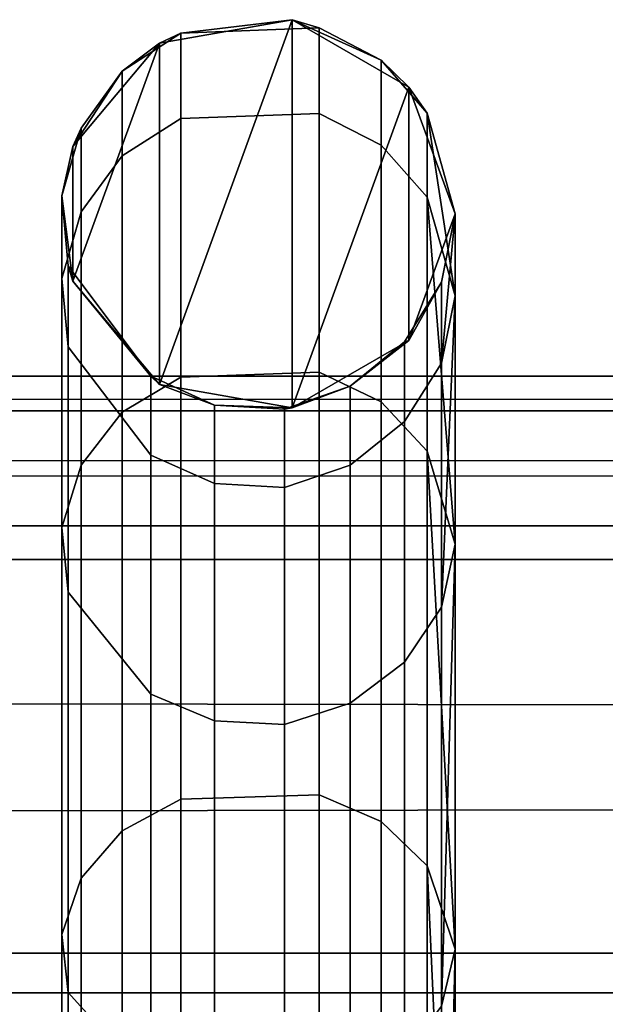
# Model space of a CAD drawing. Header units: inches. Extents: x 0 to 69, y -28.1 to 0.1.
# Tile 81 of 170: x 23.065 to 23.213, y -0.151 to 0.099. Entities that reach past the tile are written whole.
import ezdxf

# ---------------------------------------------------------------- set-up
doc = ezdxf.new("R2010")
doc.units = ezdxf.units.IN
doc.header["$LTSCALE"] = 0.03937
doc.header["$MEASUREMENT"] = 0
doc.layers.add('A-FURN-3-ST', color=151, linetype='Continuous')
doc.layers.add('A-FURN-3-ST-SEAM', color=250, linetype='Continuous')

msp = doc.modelspace()

# ---------------------------------------------------------------- meshes
at = {"layer": 'A-FURN-3-ST'}
mesh = msp.add_polyface(dxfattribs=at)
corners = [(0.25, -1.1, 18), (68.75, -1.1, 18), (0.25, -0.81543, 17.96255), (68.75, -0.81543, 17.96255), (0.25, -0.55024, 17.85277), (68.75, -0.55024, 17.85277), (0.25, -0.32248, 17.67812), (68.75, -0.32248, 17.67812), (0.25, -0.14765, 17.45049), (68.75, -0.14765, 17.45049), (0.25, -0.03766, 17.18538), (68.75, -0.03766, 17.18538), (0.25, 0, 16.90085), (68.75, 0.00877, 5.50038), (0.25, 0.00877, 5.50038), (0.25, -0.02918, 5.30892), (68.75, -0.02918, 5.30892), (0.25, -0.13754, 5.14658), (68.75, -0.13754, 5.14658), (0.25, -0.2998, 5.0381), (68.75, -0.2998, 5.0381), (0.25, -0.49123, 5), (0.25, -27.51, 5), (0.125, -0.49123, 5.03349), (0.125, -27.51, 5.03349), (0.03349, -0.49123, 5.125), (0.03349, -0.14469, 5.35669), (0.125, -0.02472, 5.50036), (0.125, -0.06013, 5.32172), (0.125, -0.16123, 5.17026), (0.125, -0.31262, 5.06904), (0.03349, -0.125, 16.90075), (0.125, -0.03349, 16.90082), (0.125, -0.07001, 17.17669), (0.03349, -0.84777, 17.84181), (0.125, -1.1, 17.96651), (0.125, -0.8241, 17.9302), (0.03349, -0.41084, 17.58969), (0.125, -0.34616, 17.65442), (0.125, -0.17665, 17.43373), (0.03349, -0.25588, 17.38793), (0.03349, -0.15838, 17.15295), (0.125, -0.56698, 17.82376), (0.125, -26.91, 17.96651), (0.25, -26.91, 18)]
mesh.append_faces([[corners[k] for k in face] for face in [(0, 1, 2), (2, 3, 4), (4, 5, 6), (6, 7, 8), (8, 9, 10), (10, 11, 12), (12, 13, 14), (14, 13, 15), (15, 16, 17), (17, 18, 19), (19, 20, 21), (21, 22, 23), (23, 24, 25), (26, 27, 28), (28, 27, 14), (28, 14, 15), (28, 15, 29), (29, 15, 17), (29, 17, 30), (30, 17, 19), (30, 19, 23), (23, 19, 21), (23, 25, 30), (27, 31, 32), (27, 32, 14), (14, 32, 12), (31, 33, 32), (32, 33, 10), (32, 10, 12), (34, 35, 36), (37, 38, 39, 40), (40, 39, 33, 41), (35, 0, 36), (36, 0, 2), (36, 2, 42), (42, 2, 4), (42, 4, 38), (38, 4, 6), (38, 6, 39), (39, 6, 8), (39, 8, 33), (33, 8, 10), (35, 43, 0), (44, 1, 0)]])
mesh = msp.add_polyface(dxfattribs=at)
corners = [(68.875, -0.49123, 5.03349), (68.875, -27.51, 5.03349), (68.75, -0.49123, 5), (68.75, 0.00877, 5.50038), (68.875, -0.02472, 5.50036), (68.75, -0.02918, 5.30892), (68.875, -0.06013, 5.32172), (68.75, -0.13754, 5.14658), (68.875, -0.16123, 5.17026), (68.75, -0.2998, 5.0381), (68.875, -0.31262, 5.06904), (68.96651, -0.34766, 5.15357), (68.96651, -0.11623, 5.50029), (68.96651, -0.14469, 5.35669), (68.96651, -0.22596, 5.23494), (68.75, 0, 16.90085), (68.875, -0.03349, 16.90082), (68.75, -1.1, 18), (68.875, -1.1, 17.96651), (68.75, -0.81543, 17.96255), (68.875, -0.8241, 17.9302), (68.75, -0.55024, 17.85277), (68.875, -0.56698, 17.82376), (68.75, -0.32248, 17.67812), (68.875, -0.34616, 17.65442), (68.75, -0.14765, 17.45049), (68.875, -0.17665, 17.43373), (68.75, -0.03766, 17.18538), (68.875, -0.07001, 17.17669), (68.96651, -0.15838, 17.15295), (68.96651, -1.1, 17.875), (68.75, -26.91, 18), (68.875, -26.91, 17.96651), (0.25, -0.81543, 17.96255), (0.25, -0.55024, 17.85277), (0.25, -0.32248, 17.67812), (0.25, -0.14765, 17.45049), (0.25, -0.03766, 17.18538), (0.25, 0, 16.90085), (0.25, -0.02918, 5.30892), (0.25, -0.13754, 5.14658), (0.25, -0.2998, 5.0381), (0.25, -0.49123, 5), (68.75, -27.51, 5)]
mesh.append_faces([[corners[k] for k in face] for face in [(0, 1, 2), (3, 4, 5), (5, 4, 6), (5, 6, 7), (7, 6, 8), (7, 8, 9), (9, 8, 10), (9, 10, 2), (2, 10, 0), (0, 10, 11), (12, 6, 4), (8, 6, 13, 14), (3, 15, 4), (4, 15, 16), (4, 16, 12), (17, 18, 19), (19, 18, 20), (19, 20, 21), (21, 20, 22), (21, 22, 23), (23, 22, 24), (23, 24, 25), (25, 24, 26), (25, 26, 27), (27, 26, 28), (27, 28, 15), (15, 28, 16), (16, 28, 29), (18, 30, 20), (17, 31, 18), (18, 32, 30), (33, 17, 19), (34, 19, 21), (35, 21, 23), (36, 23, 25), (37, 25, 27), (38, 27, 15), (15, 3, 38), (39, 3, 5), (40, 5, 7), (41, 7, 9), (42, 9, 2), (2, 43, 42)]])
at = {"layer": 'A-FURN-3-ST-SEAM'}
mesh = msp.add_polyface(dxfattribs=at)
corners = [(23.13368, 0.09924, 5.5), (23.13368, 0.00076, 5.5), (23.1, 0.0067, 5.5), (23.1, 0.0933, 5.5), (23.07802, 0.0329, 5.5), (23.07802, 0.0671, 5.5), (23.1405, 0.09716, 8.35), (23.10543, 0.09586, 8.35), (23.09052, 0.08618, 8.35), (23.08012, 0.07169, 8.35), (23.07526, 0.05452, 8.35), (23.07526, 0.05452, 11.2), (23.08012, 0.07169, 11.2), (23.07526, 0.05452, 14.05), (23.08012, 0.07169, 14.05), (23.07526, 0.05452, 16.9), (23.08012, 0.07169, 16.9), (23.07526, 0.03362, 17.11345), (23.08012, 0.05047, 17.11677), (23.07686, 0.03681, 8.35), (23.07686, 0.03681, 11.2), (23.07686, 0.03681, 14.05), (23.07686, 0.03681, 16.9), (23.07686, 0.01625, 17.11003), (23.09784, 0.00881, 8.35), (23.10543, 0.00859, 17.33846), (23.1405, 0.00979, 17.33896), (23.1405, 0.07545, 17.12169), (23.10543, 0.07418, 17.12144), (23.1405, 0.09716, 16.9), (23.10543, 0.09586, 16.9), (23.1405, 0.09716, 14.05), (23.10543, 0.09586, 14.05), (23.1405, 0.09716, 11.2), (23.10543, 0.09586, 11.2), (23.09784, 0.00881, 16.9), (23.09784, 0.00881, 14.05), (23.09784, 0.00881, 11.2), (23.09052, -0.00035, 17.33476), (23.09052, 0.06468, 17.11957), (23.09052, 0.08618, 16.9), (23.09052, 0.08618, 14.05), (23.09052, 0.08618, 11.2), (23.08012, -0.01373, 17.32922)]
mesh.append_faces([[corners[k] for k in face] for face in [(6, 0, 7), (7, 0, 3), (7, 3, 8), (8, 3, 5), (8, 5, 9), (9, 5, 10), (9, 10, 11, 12), (12, 11, 13, 14), (14, 13, 15, 16), (16, 15, 17, 18), (5, 4, 10), (10, 4, 19), (10, 19, 20, 11), (11, 20, 21, 13), (13, 21, 22, 15), (15, 22, 23, 17), (19, 4, 24), (24, 4, 2), (25, 26, 27, 28), (28, 27, 29, 30), (30, 29, 31, 32), (32, 31, 33, 34), (34, 33, 6, 7), (35, 22, 21, 36), (36, 21, 20, 37), (37, 20, 19, 24), (38, 25, 28, 39), (39, 28, 30, 40), (40, 30, 32, 41), (41, 32, 34, 42), (42, 34, 7, 8), (43, 38, 39, 18), (18, 39, 40, 16), (16, 40, 41, 14), (14, 41, 42, 12), (12, 42, 8, 9)]])
mesh.append_faces([[corners[k] for k in face] for face in [(3, 4, 5)]], dxfattribs={"vtx0": -1})
mesh.append_faces([[corners[k] for k in face] for face in [(0, 2, 3)]], dxfattribs={"vtx0": -1, "vtx1": -1})
mesh.append_faces([[corners[k] for k in face] for face in [(0, 1, 2), (3, 2, 4)]], dxfattribs={"vtx0": -1, "vtx2": -1})
mesh = msp.add_polyface(dxfattribs=at)
corners = [(23.175, 0.05, 5.5), (23.1633, 0.01786, 5.5), (23.1633, 0.08214, 5.5), (23.13368, 0.00076, 5.5), (23.13368, 0.09924, 5.5), (23.16794, 0.05424, 17.11752), (23.175, -0.03377, 17.32092), (23.175, 0.02919, 17.11255), (23.16794, 0.07554, 16.9), (23.175, 0.05, 16.9), (23.16794, 0.07554, 14.05), (23.175, 0.05, 14.05), (23.16794, 0.07554, 11.2), (23.175, 0.05, 11.2), (23.16794, 0.07554, 8.35), (23.175, 0.05, 8.35), (23.15625, 0.089, 8.35), (23.15625, 0.089, 11.2), (23.15625, 0.089, 14.05), (23.15625, 0.089, 16.9), (23.15625, 0.06745, 17.12012), (23.15625, 0.00226, 17.33584), (23.16794, -0.01018, 17.33069), (23.1405, 0.09716, 8.35), (23.1405, 0.09716, 11.2), (23.1405, 0.09716, 14.05), (23.1405, 0.09716, 16.9), (23.1405, 0.07545, 17.12169), (23.1405, 0.00979, 17.33896), (23.16218, 0.01752, 8.35), (23.17155, 0.03263, 8.35), (23.17155, 0.03263, 14.05), (23.17155, 0.03263, 11.2), (23.17155, 0.01215, 17.10922), (23.17155, 0.03263, 16.9), (23.16218, 0.01752, 16.9), (23.16218, 0.01752, 14.05), (23.16218, 0.01752, 11.2)]
mesh.append_faces([[corners[k] for k in face] for face in [(5, 6, 7), (5, 7, 8), (8, 7, 9), (8, 9, 10), (10, 9, 11), (10, 11, 12), (12, 11, 13), (12, 13, 14), (14, 13, 15), (14, 15, 0), (0, 2, 14), (14, 2, 16), (14, 16, 17, 12), (12, 17, 18, 10), (10, 18, 19, 8), (8, 19, 20, 5), (5, 20, 21, 22), (2, 4, 16), (16, 4, 23), (16, 23, 24, 17), (17, 24, 25, 18), (18, 25, 26, 19), (19, 26, 27, 20), (20, 27, 28, 21), (29, 1, 30), (30, 1, 0), (30, 0, 15), (11, 31, 13), (13, 31, 32), (13, 32, 15), (15, 32, 30), (7, 33, 9), (9, 33, 34), (9, 34, 11), (11, 34, 31), (34, 35, 36, 31), (31, 36, 37, 32), (32, 37, 29, 30)]])
mesh.append_faces([[corners[k] for k in face] for face in [(2, 3, 4)]], dxfattribs={"vtx0": -1, "vtx1": -1})
mesh.append_faces([[corners[k] for k in face] for face in [(2, 1, 3)]], dxfattribs={"vtx0": -1, "vtx2": -1})
mesh.append_faces([[corners[k] for k in face] for face in [(0, 1, 2)]], dxfattribs={"vtx1": -1})
mesh = msp.add_polyface(dxfattribs=at)
corners = [(23.16794, -0.01018, 17.33069), (23.175, -0.13658, 17.51285), (23.175, -0.03377, 17.32092), (23.16794, 0.05424, 17.11752), (23.15625, 0.00226, 17.33584), (23.15625, -0.10419, 17.53458), (23.16794, -0.11537, 17.52708), (23.1405, 0.00979, 17.33896), (23.1405, -0.09742, 17.53912), (23.08012, 0.05047, 17.11677), (23.07526, 0.03362, 17.11345), (23.07526, -0.02959, 17.32265), (23.08012, -0.01373, 17.32922), (23.07686, 0.01625, 17.11003), (23.07686, -0.04595, 17.31587), (23.09784, 0.00881, 8.35), (23.1, 0.0067, 5.5), (23.114, 0.00149, 8.35), (23.13368, 0.00076, 5.5), (23.13168, 0.00046, 8.35), (23.1484, 0.00626, 8.35), (23.1484, 0.00626, 11.2), (23.13168, 0.00046, 11.2), (23.1484, 0.00626, 14.05), (23.13168, 0.00046, 14.05), (23.1484, 0.00626, 16.9), (23.13168, 0.00046, 16.9), (23.1484, -0.01373, 17.10413), (23.13168, -0.01942, 17.10301), (23.1484, -0.07418, 17.30418), (23.13168, -0.07954, 17.30196), (23.1633, 0.01786, 5.5), (23.16218, 0.01752, 8.35), (23.16218, 0.01752, 11.2), (23.16218, 0.01752, 14.05), (23.16218, 0.01752, 16.9), (23.16218, -0.00268, 17.1063), (23.16218, -0.06378, 17.30849), (23.17155, 0.01215, 17.10922), (23.175, 0.02919, 17.11255), (23.17155, -0.04982, 17.31427), (23.10543, -0.0985, 17.5384), (23.10543, 0.00859, 17.33846), (23.09784, -0.07182, 17.30516), (23.09784, -0.01122, 17.10462), (23.07686, 0.03681, 16.9), (23.09784, 0.00881, 16.9), (23.09052, -0.10654, 17.53301), (23.09052, -0.00035, 17.33476), (23.08012, -0.11857, 17.52494), (23.114, -0.07859, 17.30235), (23.114, -0.01841, 17.1032), (23.114, 0.00149, 16.9), (23.09784, 0.00881, 14.05), (23.114, 0.00149, 14.05), (23.09784, 0.00881, 11.2), (23.114, 0.00149, 11.2), (23.17155, 0.03263, 16.9)]
mesh.append_faces([[corners[k] for k in face] for face in [(0, 1, 2), (0, 2, 3), (0, 4, 5, 6), (4, 7, 8, 5), (9, 10, 11, 12), (10, 13, 14, 11), (15, 16, 17), (17, 16, 18), (17, 18, 19), (19, 18, 20), (19, 20, 21, 22), (22, 21, 23, 24), (24, 23, 25, 26), (26, 25, 27, 28), (28, 27, 29, 30), (18, 31, 20), (20, 31, 32), (20, 32, 33, 21), (21, 33, 34, 23), (23, 34, 35, 25), (25, 35, 36, 27), (27, 36, 37, 29), (38, 39, 40), (40, 39, 2), (41, 8, 7, 42), (43, 14, 13, 44), (44, 13, 45, 46), (47, 41, 42, 48), (49, 47, 48, 12), (50, 43, 44, 51), (51, 44, 46, 52), (52, 46, 53, 54), (54, 53, 55, 56), (56, 55, 15, 17), (30, 50, 51, 28), (28, 51, 52, 26), (26, 52, 54, 24), (24, 54, 56, 22), (22, 56, 17, 19), (40, 37, 36, 38), (38, 36, 35, 57)]])
mesh = msp.add_polyface(dxfattribs=at)
corners = [(23.16794, -0.42296, 17.83462), (23.175, -0.43717, 17.8134), (23.16794, -0.25389, 17.6957), (23.175, -0.27205, 17.67775), (23.16794, -0.11537, 17.52708), (23.175, -0.13658, 17.51285), (23.16794, -0.01018, 17.33069), (23.15625, -0.10419, 17.53458), (23.15625, -0.24436, 17.70522), (23.15625, -0.41545, 17.8458), (23.1405, -0.09742, 17.53912), (23.1405, -0.2386, 17.71098), (23.1405, -0.41091, 17.85257), (23.08012, -0.01373, 17.32922), (23.07526, -0.02959, 17.32265), (23.07526, -0.13282, 17.51537), (23.08012, -0.11857, 17.52494), (23.07526, -0.26875, 17.68084), (23.08012, -0.25661, 17.69298), (23.07526, -0.43466, 17.81717), (23.08012, -0.4251, 17.83142), (23.07686, -0.04595, 17.31587), (23.07686, -0.14753, 17.5055), (23.07686, -0.28128, 17.66832), (23.07686, -0.44453, 17.80246), (23.13168, -0.07954, 17.30196), (23.1484, -0.07418, 17.30418), (23.1484, -0.1729, 17.48848), (23.13168, -0.17771, 17.48525), (23.1484, -0.30289, 17.64672), (23.13168, -0.30699, 17.64262), (23.16218, -0.06378, 17.30849), (23.16218, -0.16355, 17.49475), (23.16218, -0.29492, 17.65468), (23.17155, -0.04982, 17.31427), (23.175, -0.03377, 17.32092), (23.17155, -0.151, 17.50317), (23.17155, -0.28423, 17.66537), (23.17155, -0.44686, 17.79899), (23.10543, -0.41164, 17.85149), (23.10543, -0.23952, 17.71006), (23.10543, -0.0985, 17.5384), (23.09784, -0.46013, 17.77921), (23.09784, -0.30108, 17.64853), (23.09784, -0.17078, 17.4899), (23.09784, -0.07182, 17.30516), (23.09052, -0.41703, 17.84345), (23.09052, -0.24636, 17.70322), (23.09052, -0.10654, 17.53301), (23.114, -0.30626, 17.64335), (23.114, -0.17686, 17.48582), (23.114, -0.07859, 17.30235), (23.16218, -0.45528, 17.78644)]
mesh.append_faces([[corners[k] for k in face] for face in [(0, 1, 2), (2, 1, 3), (2, 3, 4), (4, 3, 5), (4, 5, 6), (4, 7, 8, 2), (2, 8, 9, 0), (7, 10, 11, 8), (8, 11, 12, 9), (13, 14, 15, 16), (16, 15, 17, 18), (18, 17, 19, 20), (14, 21, 22, 15), (15, 22, 23, 17), (17, 23, 24, 19), (25, 26, 27, 28), (28, 27, 29, 30), (26, 31, 32, 27), (27, 32, 33, 29), (34, 35, 36), (36, 35, 5), (36, 5, 37), (37, 5, 3), (37, 3, 38), (39, 12, 11, 40), (40, 11, 10, 41), (42, 24, 23, 43), (43, 23, 22, 44), (44, 22, 21, 45), (46, 39, 40, 47), (47, 40, 41, 48), (20, 46, 47, 18), (18, 47, 48, 16), (49, 43, 44, 50), (50, 44, 45, 51), (30, 49, 50, 28), (28, 50, 51, 25), (38, 52, 33, 37), (37, 33, 32, 36), (36, 32, 31, 34)]])

doc.saveas('drawing.dxf')
